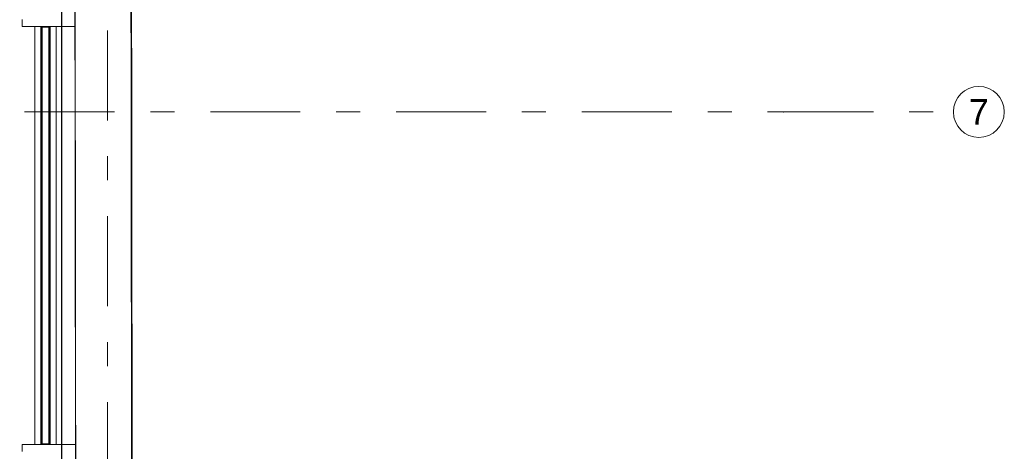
# Model space of a CAD drawing. Header units: millimetres. Extents: x 11681 to 15516, y 25095 to 29743.
# Tile 40 of 96: x 12873 to 13452, y 27025 to 27279. Entities that reach past the tile are written whole.
import ezdxf
from ezdxf.enums import TextEntityAlignment as Align
from ezdxf.lldxf.tags import DXFTag

# ---------------------------------------------------------------- set-up
doc = ezdxf.new("R2010")
doc.units = ezdxf.units.MM
for name, pattern in [('Przerywana', [48, 24, -24]), ('Przerywana podwójnie', [109.361107, 52.916665, -21.166666, 14.111111, -21.166666]), ('Wipeout_Contour', [100, 0, -100])]:
    doc.linetypes.add(name, pattern=pattern)
for name, color, linetype, lineweight, true_color in [('00 - nowa technologia myjni_Nr_pióra__95', 7, 'Continuous', 20, 0x7c7c7c), ('103-Z Zakres opracowania_Nr_pióra__95', 7, 'Continuous', 140, 0x7c7c7c), ('410-K Osie główne_Nr_pióra__95', 7, 'Continuous', 0, 0x7c7c7c), ('420-K Ściany_Nr_pióra__95', 7, 'Continuous', 13, 0x7c7c7c), ('460 - Stropy_Nr_pióra__95', 7, 'Continuous', 13, 0x7c7c7c)]:
    doc.layers.add(name, color=color, linetype=linetype, lineweight=lineweight, true_color=true_color)
for name, color, linetype, lineweight in [('201-A Ppoż_Nr_pióra__31', 1, 'Continuous', 30), ('410-K Osie główne_Nr_pióra__11', 7, 'Continuous', 0), ('IS_Zimna_woda', 5, 'SOLID', 30), ('XREF', 8, 'Continuous', 9)]:
    doc.layers.add(name, color=color, linetype=linetype, lineweight=lineweight)
doc.layers.add('420-K Ściany', color=7, linetype='Continuous')
doc.styles.add('STYL_AUTOMATYCZNY_1', font='arial.ttf')
doc.linetypes.add('PPOZ REI 60', pattern='A,0,[1,A.01 RZUT PARTERU1.Shx,S=1.984127,R=0,X=0,Y=0],-400,0', length=400)
tags = doc.linetypes.add('SOLID', pattern=[10, 10, 0]).pattern_tags.tags
tags[6:7] = [DXFTag(74, 4), DXFTag(75, 0), DXFTag(340, '0'), DXFTag(46, 0.0), DXFTag(50, 0.0), DXFTag(44, 0.0), DXFTag(45, 0.0)]
tags[4:5] = [DXFTag(74, 4), DXFTag(75, 0), DXFTag(340, '0'), DXFTag(46, 0.0), DXFTag(50, 0.0), DXFTag(44, 0.0), DXFTag(45, 0.0)]

# ---------------------------------------------------------------- blocks, each defined once
blk = doc.blocks.new('parter 2025.10.15')
at = {"layer": '00 - nowa technologia myjni_Nr_pióra__95', "color": 8, "linetype": 'Continuous', "lineweight": 5}
for p, q in [((591.83, 1887.58), (591.83, 1888.08)), ((591.83, 1887.58), (591.83, 1884.58)), ((591.83, 1884.08), (591.83, 1884.58)), ((629.43, 1884.08), (591.83, 1884.08)), ((599.28, 1884.08), (599.28, 1836.93)), ((601.91, 1884.08), (601.91, 1884.04)), ((601.91, 1884.04), (601.94, 1884.04)), ((601.94, 1884.04), (602.19, 1884.04)), ((602.19, 1884.04), (602.19, 1884.08)), ((602.78, 1884.08), (602.78, 1836.93)), ((602.79, 1884.04), (602.79, 1884.08)), ((602.79, 1884.04), (602.82, 1884.04)), ((602.82, 1884.04), (603.08, 1884.04)), ((603, 1884.04), (603, 1836.93)), ((603.11, 1884.04), (603.08, 1884.04)), ((603.11, 1884.08), (603.11, 1883.58)), ((607.96, 1884.08), (607.96, 1883.58)), ((608.13, 1884.08), (608.13, 1836.93)), ((608.28, 1884.08), (608.28, 1836.93)), ((611.78, 1884.08), (611.78, 1836.93)), ((629.43, 1887.9), (629.43, 1888.5)), ((629.43, 1887.9), (629.43, 1884.25)), ((629.43, 1883.65), (629.43, 1884.25)), ((640.23, 1886.5), (640.31, 1886.58)), ((640.23, 1886.5), (640.23, 1886.28)), ((640.23, 1886.28), (640.23, 1885.66)), ((640.23, 1885.66), (640.31, 1885.58)), ((640.31, 1886.58), (640.31, 1886.32)), ((640.31, 1886.58), (640.89, 1886.58)), ((640.31, 1886.32), (640.31, 1885.58)), ((640.31, 1885.58), (640.89, 1885.58)), ((640.89, 1886.81), (640.91, 1886.88)), ((640.89, 1886.81), (640.89, 1886.43)), ((640.89, 1886.43), (640.89, 1885.35)), ((640.89, 1885.35), (640.91, 1885.28)), ((640.91, 1886.88), (640.94, 1886.88)), ((640.94, 1885.28), (640.91, 1885.28)), ((640.94, 1886.88), (641.68, 1886.88)), ((640.94, 1886.08), (641.68, 1886.08)), ((640.94, 1885.28), (641.68, 1885.28)), ((641.71, 1886.88), (641.68, 1886.88)), ((641.68, 1885.28), (641.71, 1885.28)), ((641.73, 1886.81), (641.71, 1886.88)), ((641.73, 1885.35), (641.71, 1885.28)), ((641.73, 1887.03), (641.78, 1887.08)), ((641.73, 1885.62), (641.73, 1887.03)), ((641.73, 1885.13), (641.73, 1885.62)), ((641.73, 1885.13), (641.78, 1885.08)), ((641.78, 1885.6), (641.78, 1887.08)), ((641.93, 1887.08), (641.78, 1887.08)), ((641.78, 1885.08), (641.78, 1885.6)), ((641.93, 1885.08), (641.78, 1885.08)), ((641.93, 1888), (641.93, 1888.08)), ((641.93, 1888), (641.93, 1887.25)), ((641.93, 1886.73), (641.93, 1887.25)), ((641.93, 1886.73), (641.93, 1885.48)), ((641.93, 1884.98), (641.93, 1885.48)), ((641.93, 1884.17), (641.93, 1884.98)), ((641.93, 1884.08), (641.93, 1884.17)), ((641.93, 1883.63), (641.93, 1884.08)), ((641.93, 1883.65), (641.93, 1884.08)), ((641.93, 1884.08), (642.53, 1884.08)), ((603.93, 1883.58), (603.11, 1883.58)), ((603.48, 1883.58), (603.48, 1836.93)), ((603.53, 1638.58), (603.53, 1883.58)), ((607.13, 1883.58), (603.93, 1883.58)), ((607.96, 1883.58), (607.13, 1883.58)), ((607.53, 1638.58), (607.53, 1883.58)), ((607.81, 1883.58), (607.81, 1836.93)), ((629.43, 1883.63), (629.43, 1883.65)), ((629.43, 1883.65), (641.93, 1883.65)), ((629.43, 1883.63), (629.43, 1883.23)), ((629.43, 1883.63), (634.43, 1883.63)), ((629.43, 1883.23), (634.43, 1883.23)), ((634.43, 1883.63), (634.43, 1883.65)), ((634.43, 1883.63), (634.43, 1883.23)), ((636.93, 1883.63), (636.93, 1883.65)), ((636.93, 1883.63), (636.93, 1883.23)), ((636.93, 1883.63), (641.93, 1883.63)), ((636.93, 1883.23), (641.93, 1883.23)), ((641.93, 1883.63), (641.93, 1883.23)), ((599.28, 1793.88), (599.28, 1836.93)), ((602.78, 1793.88), (602.78, 1836.93)), ((603, 1793.88), (603, 1836.93)), ((603.48, 1793.88), (603.48, 1836.93)), ((607.81, 1793.88), (607.81, 1836.93)), ((608.13, 1793.88), (608.13, 1836.93)), ((608.28, 1793.88), (608.28, 1836.93)), ((611.78, 1793.88), (611.78, 1836.93)), ((599.28, 1718.87), (599.28, 1793.88)), ((602.78, 1718.87), (602.78, 1793.88)), ((603, 1718.87), (603, 1793.88)), ((603.48, 1718.87), (603.48, 1793.88)), ((607.81, 1718.87), (607.81, 1793.88)), ((608.13, 1718.87), (608.13, 1793.88)), ((608.28, 1718.87), (608.28, 1793.88)), ((611.78, 1718.87), (611.78, 1793.88)), ((599.28, 1712.26), (599.28, 1718.87)), ((602.78, 1712.26), (602.78, 1718.87)), ((603, 1712.26), (603, 1718.87)), ((603.48, 1712.26), (603.48, 1718.87)), ((607.81, 1712.26), (607.81, 1718.87)), ((608.13, 1712.26), (608.13, 1718.87)), ((608.28, 1712.26), (608.28, 1718.87)), ((611.78, 1712.26), (611.78, 1718.87)), ((599.28, 1712.26), (599.28, 1710.58)), ((599.28, 1708.89), (599.28, 1710.58)), ((602.78, 1712.26), (602.78, 1710.58)), ((602.78, 1708.89), (602.78, 1710.58)), ((603, 1712.26), (603, 1710.58)), ((603, 1708.89), (603, 1710.58)), ((603.48, 1712.26), (603.48, 1710.58)), ((603.48, 1708.89), (603.48, 1710.58)), ((607.81, 1712.26), (607.81, 1710.58)), ((607.81, 1708.89), (607.81, 1710.58)), ((608.13, 1712.26), (608.13, 1710.58)), ((608.13, 1708.89), (608.13, 1710.58)), ((608.28, 1712.26), (608.28, 1710.58)), ((608.28, 1708.89), (608.28, 1710.58)), ((611.78, 1712.26), (611.78, 1710.58)), ((611.78, 1708.89), (611.78, 1710.58)), ((599.28, 1702.29), (599.28, 1708.89)), ((602.78, 1702.29), (602.78, 1708.89)), ((603, 1702.29), (603, 1708.89)), ((603.48, 1702.29), (603.48, 1708.89)), ((607.81, 1702.29), (607.81, 1708.89)), ((608.13, 1702.29), (608.13, 1708.89)), ((608.28, 1702.29), (608.28, 1708.89)), ((611.78, 1702.29), (611.78, 1708.89)), ((599.28, 1702.29), (599.28, 1638.08)), ((602.78, 1702.29), (602.78, 1638.08)), ((603, 1702.29), (603, 1638.08)), ((603.48, 1702.29), (603.48, 1638.58)), ((607.81, 1702.29), (607.81, 1638.58)), ((608.13, 1702.29), (608.13, 1638.08)), ((608.28, 1702.29), (608.28, 1638.08)), ((611.78, 1702.29), (611.78, 1638.08)), ((629.43, 1638.08), (591.83, 1638.08)), ((591.83, 1637.58), (591.83, 1638.08)), ((591.83, 1637.58), (591.83, 1634.58)), ((591.83, 1634.08), (591.83, 1634.58)), ((603.11, 1638.58), (603.11, 1638.08)), ((603.93, 1638.58), (603.11, 1638.58)), ((607.13, 1638.58), (603.93, 1638.58)), ((607.96, 1638.58), (607.13, 1638.58)), ((607.96, 1638.58), (607.96, 1638.08)), ((629.43, 1638.53), (629.43, 1638.93)), ((629.43, 1638.93), (634.43, 1638.93)), ((629.43, 1638.5), (629.43, 1638.53)), ((629.43, 1638.53), (634.43, 1638.53)), ((629.43, 1637.9), (629.43, 1638.5)), ((629.43, 1638.5), (641.93, 1638.5)), ((629.43, 1637.9), (629.43, 1634.25)), ((634.43, 1638.53), (634.43, 1638.93)), ((634.43, 1638.5), (634.43, 1638.53)), ((636.93, 1638.53), (636.93, 1638.93)), ((636.93, 1638.93), (641.93, 1638.93)), ((636.93, 1638.5), (636.93, 1638.53)), ((636.93, 1638.53), (641.93, 1638.53)), ((640.23, 1636.5), (640.31, 1636.58)), ((640.23, 1636.5), (640.23, 1636.28)), ((640.23, 1636.28), (640.23, 1635.66)), ((640.23, 1635.66), (640.31, 1635.58)), ((640.31, 1636.58), (640.31, 1636.32)), ((640.31, 1636.58), (640.89, 1636.58)), ((640.31, 1636.32), (640.31, 1635.58)), ((640.31, 1635.58), (640.89, 1635.58)), ((640.89, 1636.81), (640.91, 1636.88)), ((640.89, 1636.81), (640.89, 1636.43)), ((640.89, 1636.43), (640.89, 1635.35)), ((640.89, 1635.35), (640.91, 1635.28)), ((640.91, 1636.88), (640.94, 1636.88)), ((640.94, 1635.28), (640.91, 1635.28)), ((640.94, 1636.88), (641.68, 1636.88)), ((640.94, 1636.08), (641.68, 1636.08)), ((640.94, 1635.28), (641.68, 1635.28)), ((641.71, 1636.88), (641.68, 1636.88)), ((641.68, 1635.28), (641.71, 1635.28)), ((641.73, 1636.81), (641.71, 1636.88)), ((641.73, 1635.35), (641.71, 1635.28)), ((641.73, 1637.03), (641.78, 1637.08)), ((641.73, 1635.62), (641.73, 1637.03)), ((641.73, 1635.13), (641.73, 1635.62)), ((641.73, 1635.13), (641.78, 1635.08)), ((641.78, 1635.6), (641.78, 1637.08)), ((641.93, 1637.08), (641.78, 1637.08)), ((641.78, 1635.08), (641.78, 1635.6)), ((641.93, 1635.08), (641.78, 1635.08)), ((641.93, 1638.53), (641.93, 1638.93)), ((641.93, 1638.08), (641.93, 1638.53)), ((641.93, 1638.08), (641.93, 1638.5)), ((641.93, 1638), (641.93, 1638.08)), ((641.93, 1638.08), (642.53, 1638.08)), ((641.93, 1638), (641.93, 1637.25)), ((641.93, 1636.73), (641.93, 1637.25)), ((641.93, 1636.73), (641.93, 1635.48)), ((641.93, 1634.98), (641.93, 1635.48)), ((641.93, 1634.17), (641.93, 1634.98)), ((629.43, 1633.65), (629.43, 1634.25)), ((641.93, 1634.08), (641.93, 1634.17))]:
    blk.add_line(p, q, dxfattribs=at)
for points in [[(640.91, 1886.46), (640.91, 1886.58), (640.92, 1886.7), (640.94, 1886.88)], [(640.91, 1886.46), (640.91, 1886.34), (640.93, 1886.21), (640.94, 1886.08)], [(640.94, 1886.08), (640.93, 1885.95), (640.92, 1885.83), (640.91, 1885.67), (640.92, 1885.51), (640.93, 1885.4), (640.94, 1885.28)], [(641.71, 1886.46), (641.71, 1886.58), (641.7, 1886.7), (641.68, 1886.88)], [(641.71, 1886.46), (641.71, 1886.34), (641.7, 1886.21), (641.68, 1886.08)], [(641.68, 1886.08), (641.7, 1885.95), (641.71, 1885.83), (641.71, 1885.67), (641.71, 1885.51), (641.7, 1885.4), (641.68, 1885.28)], [(640.91, 1636.46), (640.91, 1636.58), (640.92, 1636.7), (640.94, 1636.88)], [(640.91, 1636.46), (640.91, 1636.34), (640.93, 1636.21), (640.94, 1636.08)], [(640.94, 1636.08), (640.93, 1635.95), (640.92, 1635.83), (640.91, 1635.67), (640.92, 1635.51), (640.93, 1635.4), (640.94, 1635.28)], [(641.71, 1636.46), (641.71, 1636.58), (641.7, 1636.7), (641.68, 1636.88)], [(641.71, 1636.46), (641.71, 1636.34), (641.7, 1636.21), (641.68, 1636.08)], [(641.68, 1636.08), (641.7, 1635.95), (641.71, 1635.83), (641.71, 1635.67), (641.71, 1635.51), (641.7, 1635.4), (641.68, 1635.28)]]:
    blk.add_lwpolyline(points, dxfattribs=at)
for centre, start, end in [((602.65, 1884.28), 195.79455, 198.48095), ((603.53, 1884.28), 195.79285, 198.47938), ((602.37, 1884.28), 341.52062, 344.20716)]:
    blk.add_arc(centre, 0.748, start, end, dxfattribs=at)
at = {"layer": '103-Z Zakres opracowania_Nr_pióra__95', "color": 8, "linetype": 'Przerywana', "lineweight": 5}
blk.add_lwpolyline([(-45.53, 3079.65), (654.37, 3079.65), (654.37, 2747.81), (1099.75, 2747.81), (1099.75, 2276.77), (655.29, 2276.77), (655.29, -103.95), (-45.53, -103.95)], close=True, dxfattribs=at)
at = {"layer": '201-A Ppoż_Nr_pióra__31', "color": 8, "linetype": 'PPOZ REI 60', "lineweight": 5}
blk.add_line((641.51, 2288.49), (641.51, -3.9), dxfattribs=at)
at = {"layer": '410-K Osie główne_Nr_pióra__95', "color": 8, "linetype": 'Przerywana podwójnie', "lineweight": 5}
blk.add_line((1039.92, 1833.81), (1139.92, 1833.81), dxfattribs=at)
at = {"layer": '410-K Osie główne_Nr_pióra__95', "color": 8, "linetype": 'Continuous', "lineweight": 5}
blk.add_circle((1154.92, 1833.81), 15, dxfattribs=at)
at = {"layer": '410-K Osie główne_Nr_pióra__95', "color": 8, "linetype": 'Przerywana podwójnie', "lineweight": 5}
blk.add_point((1039.92, 1833.81), dxfattribs=at)
blk.add_point((1039.92, 1833.81), dxfattribs=at)
at = {"layer": '410-K Osie główne_Nr_pióra__11', "color": 8, "lineweight": 5, "style": 'STYL_AUTOMATYCZNY_1'}
blk.add_text('7', height=15, dxfattribs=at).set_placement((1154.92, 1841.31), align=Align.TOP_CENTER)
at = {"color": 8, "linetype": 'Wipeout_Contour', "lineweight": 5, "ltscale": 6017.385693}
blk.add_wipeout([(655.29, 2276.77), (622.29, 2276.77), (625.07, 59.14), (658.07, 59.1)], dxfattribs=at).dxf.layer = '420-K Ściany'
at = {"layer": '410-K Osie główne_Nr_pióra__95', "color": 8, "linetype": 'Przerywana podwójnie', "lineweight": 5}
for p, q in [((642.06, 3303.44), (642.06, -164.96)), ((-63, 1833.81), (1039.92, 1833.81))]:
    blk.add_line(p, q, dxfattribs=at)
at = {"layer": '420-K Ściany_Nr_pióra__95', "color": 8, "linetype": 'Continuous', "lineweight": 5, "flags": 128}
for points in [[(621.93, 2570.7), (625.07, 59.14)], [(622.29, 2276.77), (625.07, 59.14)], [(658.07, 59.1), (655.29, 2276.77)], [(658.08, 56.8), (655.29, 2276.77)]]:
    blk.add_lwpolyline(points, dxfattribs=at)
at = {"layer": '460 - Stropy_Nr_pióra__95', "color": 8, "linetype": 'Continuous', "lineweight": 5, "flags": 128}
blk.add_lwpolyline([(6.75, 7.87), (658.57, 7.05), (655.73, 2276.77), (655.14, 2747.25), (654.75, 3058.7), (10.58, 3058.7)], close=True, dxfattribs=at)

msp = doc.modelspace()

# ---------------------------------------------------------------- block references
at = {"layer": 'XREF'}
msp.add_blockref('parter 2025.10.15', (12282.34, 25390.78), dxfattribs=at)

# ---------------------------------------------------------------- next in the draw order: linework, layer by layer
at = {"layer": 'IS_Zimna_woda', "ltscale": 10}
msp.add_lwpolyline([(12897.36, 25496.05), (12897.36, 28392.44)], dxfattribs=at)

doc.saveas('drawing.dxf')
